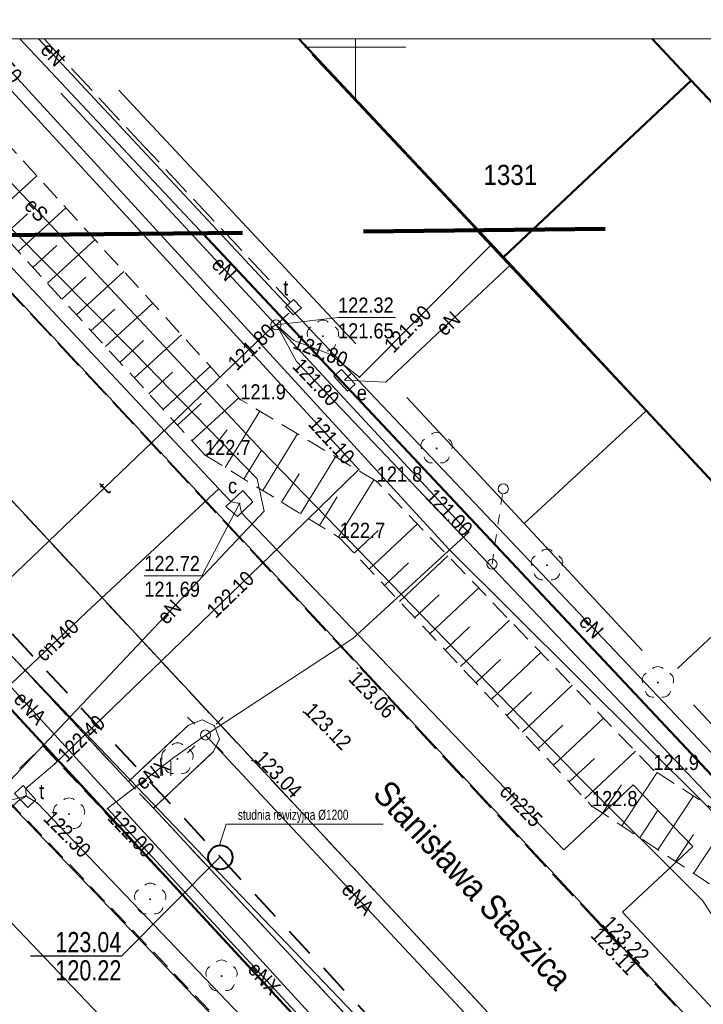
# Model space of a CAD drawing. Extents: x 6439600 to 6443631, y 5654340 to 5654937.
# Tile 18 of 54: x 6440883 to 6440917, y 5654523 to 5654571. Entities that reach past the tile are written whole.
import ezdxf
from ezdxf.enums import TextEntityAlignment as Align

# ---------------------------------------------------------------- set-up
doc = ezdxf.new("R2010")
doc.units = 0
doc.header["$MEASUREMENT"] = 0
for name, pattern in [('1.0_0.5', [1.5, 1, -0.5]), ('1.5_0.5', [2, 1.5, -0.5]), ('1.5_1.0', [2.5, 1.5, -1]), ('2', [0.9, 0.6, -0.3]), ('219-500', [0]), ('PRZER3-1', [4, 3, -1]), ('supp_500', [1, 0.5, -0.5])]:
    doc.linetypes.add(name, pattern=pattern)
doc.layers.get('0').update_dxf_attribs({"color": 2, "linetype": 'CONTINUOUS', "lineweight": 5})
for name, color, linetype, lineweight in [('!kanalizacja deszczowa', 24, '1.5_1.0', 40), ('!opisy', 7, 'CONTINUOUS', 18), ('!studnie', 24, 'CONTINUOUS', 40), ('z - kartowanie', 2, 'CONTINUOUS', 5), ('z - MPZT', 121, 'PRZER3-1', 18)]:
    doc.layers.add(name, color=color, linetype=linetype, lineweight=lineweight)
for name, color, linetype in [('000 Inne (niezydentyfikowane)', 7, 'CONTINUOUS'), ('218-kontur użytku gruntowego', 7, 'CONTINUOUS'), ('219-działka ewidencyjna', 7, 'CONTINUOUS'), ('312-budynek ewidencyjny', 7, 'CONTINUOUS'), ('312-oznaczenie budynku ewidencyjnego', 7, 'CONTINUOUS'), ('994-Nazwa ulicy', 7, 'CONTINUOUS'), ('chodnik', 7, 'CONTINUOUS'), ('drzewo liściaste', 7, 'CONTINUOUS'), ('jezdnia', 7, 'CONTINUOUS'), ('komora podziemna', 7, 'CONTINUOUS'), ('krawężnik', 7, 'CONTINUOUS'), ('latarnia', 7, 'CONTINUOUS'), ('Linie_odn', 7, 'CONTINUOUS'), ('obudowa ochronna przewodu', 7, 'CONTINUOUS'), ('ogrodzenie trwałe', 7, 'CONTINUOUS'), ('pikieta naturalna', 7, 'CONTINUOUS'), ('pikieta naturalna-Atr2', 7, 'CONTINUOUS'), ('pikieta sztuczna', 7, 'CONTINUOUS'), ('pikieta sztuczna-Atr2', 7, 'CONTINUOUS'), ('przewód ciepłowniczy', 7, 'CONTINUOUS'), ('przewód ciepłowniczy-Atr1', 7, 'CONTINUOUS'), ('przewód elektroenergetyczny podziemny', 7, 'CONTINUOUS'), ('przewód elektroenergetyczny podziemny-Atr1', 7, 'CONTINUOUS'), ('przewód telekomunikacyjny podziemny', 7, 'CONTINUOUS'), ('przewód telekomunikacyjny podziemny - ob. projektowany', 7, 'CONTINUOUS'), ('przewód telekomunikacyjny podziemny-Atr1', 7, 'CONTINUOUS'), ('przewód wodociągowy', 7, 'CONTINUOUS'), ('przewód wodociągowy-Atr1', 7, 'CONTINUOUS'), ('rzedna', 7, 'CONTINUOUS'), ('rzedna-Atr2', 7, 'CONTINUOUS'), ('rzedna-Atr3', 7, 'CONTINUOUS'), ('skarpa nieumocniona', 7, 'CONTINUOUS'), ('szafa elektroenergetyczna lub kontener', 7, 'CONTINUOUS'), ('szafa elektroenergetyczna lub kontener-Atr17', 7, 'CONTINUOUS'), ('słup przewodów napowietrznych', 7, 'CONTINUOUS'), ('Teksty', 7, 'CONTINUOUS'), ('trawnik', 7, 'CONTINUOUS'), ('właz do komory lub kanału', 7, 'CONTINUOUS'), ('właz do komory lub kanału - ob. projektowany', 7, 'CONTINUOUS'), ('właz do komory lub kanału - ob. projektowany-Atr17', 7, 'CONTINUOUS'), ('właz do komory lub kanału-Atr17', 7, 'CONTINUOUS'), ('Zakres', 7, 'CONTINUOUS')]:
    doc.layers.add(name, color=color, linetype=linetype)
doc.styles.add('MapaZas', font='geodezja.shx', dxfattribs={"width": 0.9})
doc.styles.get("Standard").update_dxf_attribs({"font": 'Working1250', "width": 0.75})
doc.linetypes.add('902-500', pattern='A,3.75,0,[1,ksztalty.shx,S=0.5,R=0,X=0,Y=0],3.75', length=7.5)
doc.linetypes.add('NLZ', pattern='A,3,-1,[35,msgB.shx,S=0.008,R=0,X=-0.5,Y=0],3', length=7)

# ---------------------------------------------------------------- blocks, each defined once
blk = doc.blocks.new('PW01')
at = {"linetype": 'Continuous', "lineweight": 13}
h = blk.add_hatch(color=0, dxfattribs=at)
edge = h.paths.add_edge_path()
edge.add_arc((0, 0), 0.045, 0, 360)
blk = doc.blocks.new('SM05')
at = {"color": 0, "linetype": 'Continuous', "lineweight": 13}
blk.add_circle((0, 0), 0.25, dxfattribs=at)
blk = doc.blocks.new('OP021')
at = {"linetype": 'Continuous', "lineweight": 13}
h = blk.add_hatch(color=0, dxfattribs=at)
edge = h.paths.add_edge_path()
edge.add_arc((0, 0), 0.05, 0, 360)
at = {"color": 0, "linetype": 'Continuous', "lineweight": 13}
for centre, start, end in [((0, 0.4), 49.272, 130.728), ((-0.38, 0.124), 121.308, 202.548), ((0.38, 0.124), 337.452, 58.692), ((-0.235, -0.324), 193.221, 274.871), ((0.235, -0.324), 265.129, 346.779)]:
    blk.add_arc(centre, 0.4, start, end, dxfattribs=at)
blk = doc.blocks.new('TU04')
at = {"color": 0, "linetype": 'Continuous', "lineweight": 13}
for p, q in [((0, 0), (0, 0.75)), ((0.5, 0), (0.5, 0.75))]:
    blk.add_line(p, q, dxfattribs=at)
blk = doc.blocks.new('SM01')
at = {"color": 0, "linetype": 'Continuous', "lineweight": 13}
for p, q in [((-0.53, 0.531), (-0.883, 0.884)), ((0.531, 0.531), (0.884, 0.884)), ((-0.53, -0.53), (-0.883, -0.883)), ((0.531, -0.53), (0.884, -0.883))]:
    blk.add_line(p, q, dxfattribs=at)
blk.add_circle((0, 0), 0.25, dxfattribs=at)
blk = doc.blocks.new('US15')
at = {"color": 0, "linetype": 'Continuous', "lineweight": 13}
blk.add_circle((0, 0), 0.25, dxfattribs=at)
blk = doc.blocks.new('US18')
at = {"color": 0, "linetype": 'Continuous', "lineweight": 13}
for p, q in [((-0.5, -0.25), (-0.5, 0.25)), ((-0.5, 0.25), (0.5, 0.25)), ((0.5, -0.25), (0.5, 0.25)), ((-0.5, -0.25), (0.5, -0.25))]:
    blk.add_line(p, q, dxfattribs=at)

msp = doc.modelspace()

# ---------------------------------------------------------------- linework, layer by layer
at = {"layer": '!kanalizacja deszczowa'}
msp.add_lwpolyline([(6440864.685, 5654560.493), (6440865.933, 5654559.191), (6440893.301, 5654529.818), (6440925.17, 5654495.598), (6440970.84, 5654446.706), (6440992.241, 5654423.856)], dxfattribs=at)
at = {"layer": '!opisy', "color": 24}
msp.add_lwpolyline([(6440901.387, 5654531.454), (6440893.587, 5654531.454), (6440893.266, 5654530.417)], dxfattribs=at)
at = {"layer": '!studnie'}
msp.add_circle((6440893.301, 5654529.818), 0.6, dxfattribs=at)
at = {"color": 0, "lineweight": 13}
msp.add_line((6440900, 5654567.516), (6440900, 5654570.427), dxfattribs=at)
msp.add_line((6440900, 5654567.516), (6440900, 5654570.427), dxfattribs=at)
at = {"color": 0}
msp.add_line((6440897.5, 5654570.016), (6440902.5, 5654570.016), dxfattribs=at)
msp.add_line((6440897.5, 5654570.016), (6440902.5, 5654570.016), dxfattribs=at)
at = {"color": 0, "linetype": 'Continuous'}
msp.add_lwpolyline([(6440774.191, 5654606.899), (6440976.424, 5654606.899), (6440976.424, 5654570.427), (6440774.191, 5654570.427)], close=True, dxfattribs=at)
at = {"layer": '000 Inne (niezydentyfikowane)', "color": 0, "linetype": 'Continuous', "lineweight": 13, "flags": 128}
for points in [[(6440881.82, 5654561.456), (6440884.2, 5654563.626)], [(6440883.27, 5654559.876), (6440885.64, 5654562.046)], [(6440882.55, 5654560.666), (6440883.73, 5654561.746)], [(6440884, 5654559.086), (6440885.18, 5654560.166)], [(6440884.72, 5654558.296), (6440887.08, 5654560.456)], [(6440885.44, 5654557.516), (6440886.62, 5654558.596)], [(6440886.16, 5654556.726), (6440888.51, 5654558.886)], [(6440887.6, 5654555.156), (6440889.95, 5654557.306)], [(6440886.88, 5654555.946), (6440888.06, 5654557.016)], [(6440889.03, 5654553.596), (6440891.37, 5654555.746)], [(6440888.32, 5654554.376), (6440889.49, 5654555.456)], [(6440890.46, 5654552.036), (6440892.8, 5654554.176)], [(6440889.75, 5654552.816), (6440890.92, 5654553.886)], [(6440891.18, 5654551.256), (6440892.34, 5654552.326)], [(6440891.89, 5654550.486), (6440894.22, 5654552.616)], [(6440893.54, 5654549.156), (6440895.26, 5654551.946)], [(6440892.62, 5654549.726), (6440893.63, 5654551.026)], [(6440895.41, 5654548.016), (6440897.13, 5654550.826)], [(6440894.47, 5654548.586), (6440895.33, 5654549.986)], [(6440897.28, 5654546.856), (6440899.02, 5654549.686)], [(6440896.34, 5654547.436), (6440897.21, 5654548.846)], [(6440899.16, 5654545.696), (6440900.91, 5654548.546)], [(6440898.22, 5654546.286), (6440899.09, 5654547.696)], [(6440900.69, 5654544.106), (6440903.08, 5654546.356)], [(6440899.94, 5654544.906), (6440901.13, 5654546.026)], [(6440901.44, 5654543.306), (6440902.64, 5654544.436)], [(6440902.19, 5654542.506), (6440904.59, 5654544.776)], [(6440903.7, 5654540.906), (6440906.12, 5654543.186)], [(6440902.94, 5654541.706), (6440904.15, 5654542.846)], [(6440905.22, 5654539.286), (6440907.65, 5654541.586)], [(6440904.46, 5654540.096), (6440905.67, 5654541.246)], [(6440906.75, 5654537.666), (6440909.2, 5654539.976)], [(6440905.98, 5654538.476), (6440907.2, 5654539.626)], [(6440907.51, 5654536.846), (6440908.74, 5654538.006)], [(6440908.29, 5654536.026), (6440910.75, 5654538.356)], [(6440909.83, 5654534.386), (6440912.32, 5654536.716)], [(6440909.06, 5654535.206), (6440910.3, 5654536.376)], [(6440911.39, 5654532.726), (6440913.9, 5654535.076)], [(6440910.61, 5654533.556), (6440911.86, 5654534.726)], [(6440913.22, 5654531.376), (6440914.97, 5654534.026)], [(6440912.27, 5654532.006), (6440913.21, 5654533.416)], [(6440915, 5654530.196), (6440916.77, 5654532.866)], [(6440914.12, 5654530.786), (6440914.99, 5654532.116)], [(6440916.78, 5654529.016), (6440918.55, 5654531.696)], [(6440915.89, 5654529.606), (6440916.78, 5654530.946)]]:
    msp.add_lwpolyline(points, dxfattribs=at)
at = {"layer": '218-kontur użytku gruntowego', "color": 0, "linetype": 'Continuous', "lineweight": 13}
for points in [[(6440883.346, 5654570.427), (6440907.64, 5654544.566)], [(6440907.64, 5654544.566), (6440883.346, 5654570.427)]]:
    msp.add_lwpolyline(points, dxfattribs=at)
at = {"layer": '218-kontur użytku gruntowego', "color": 0, "linetype": 'Continuous', "lineweight": 13, "flags": 128}
for points in [[(6440907.64, 5654544.566), (6440947.07, 5654502.606)], [(6440947.07, 5654502.606), (6440907.64, 5654544.566)], [(6440951.87, 5654460.236), (6440876.47, 5654539.146)], [(6440876.47, 5654539.146), (6440951.87, 5654460.236)], [(6440903.35, 5654505.146), (6440873.56, 5654536.396)], [(6440873.56, 5654536.396), (6440903.35, 5654505.146)]]:
    msp.add_lwpolyline(points, dxfattribs=at)
at = {"layer": '219-działka ewidencyjna', "color": 0, "linetype": '219-500', "lineweight": 13}
msp.add_lwpolyline([(6440947.07, 5654502.606), (6440883.35, 5654570.427)], dxfattribs=at)
at = {"layer": '219-działka ewidencyjna', "color": 0, "linetype": '219-500', "lineweight": 13, "flags": 128}
for points in [[(6440881.38, 5654541.426), (6440979.07, 5654439.386)], [(6440876.47, 5654539.146), (6440951.87, 5654460.236)], [(6440903.35, 5654505.146), (6440873.56, 5654536.396)]]:
    msp.add_lwpolyline(points, dxfattribs=at)
at = {"layer": '312-budynek ewidencyjny', "color": 0, "linetype": 'Continuous', "lineweight": 50}
for points in [[(6440907.35, 5654559.586), (6440897.188, 5654570.427)], [(6440914.724, 5654570.427), (6440916.66, 5654568.356)]]:
    msp.add_lwpolyline(points, dxfattribs=at)
at = {"layer": '312-budynek ewidencyjny', "color": 0, "linetype": 'Continuous', "lineweight": 50, "flags": 128}
for points in [[(6440907.35, 5654559.586), (6440916.66, 5654568.356)], [(6440916.66, 5654568.356), (6440907.35, 5654559.586)], [(6440916.66, 5654568.356), (6440921.61, 5654563.116)], [(6440921.52, 5654544.366), (6440907.35, 5654559.586)]]:
    msp.add_lwpolyline(points, dxfattribs=at)
at = {"layer": 'chodnik', "color": 0, "linetype": '1.0_0.5', "lineweight": 13}
for p, q in [((6440888.74, 5654533.576), (6440872.96, 5654550.526)), ((6440882.25, 5654533.186), (6440884.5, 5654535.336)), ((6440884.5, 5654535.336), (6440905.1, 5654513.286)), ((6440889.98, 5654532.256), (6440888.74, 5654533.576)), ((6440902.69, 5654518.596), (6440889.98, 5654532.256))]:
    msp.add_line(p, q, dxfattribs=at)
at = {"layer": 'chodnik', "color": 0, "linetype": '1.0_0.5', "lineweight": 13, "flags": 128}
msp.add_lwpolyline([(6440889.01, 5654498.506), (6440890.36, 5654497.036), (6440890.4, 5654495.776), (6440876.1, 5654482.146), (6440875.19, 5654482.456), (6440874.79, 5654482.816), (6440874.27, 5654482.576), (6440873.35, 5654483.556), (6440871.49, 5654481.786), (6440872.88, 5654480.326), (6440872.86, 5654479.066), (6440860.56, 5654467.316), (6440859.65, 5654466.626), (6440858.71, 5654466.276), (6440857.73, 5654466.256), (6440856.75, 5654466.546), (6440856.05, 5654467.086), (6440854.56, 5654465.716), (6440855.82, 5654464.746), (6440857.3, 5654464.246), (6440858.86, 5654464.256), (6440860.36, 5654464.696), (6440861.68, 5654465.546), (6440896.46, 5654498.806), (6440896.69, 5654500.056), (6440893.7, 5654503.156), (6440901.85, 5654510.786), (6440903.84, 5654508.686), (6440905.26, 5654508.126), (6440905.94, 5654508.306), (6440906.79, 5654508.546), (6440908.09, 5654509.836), (6440908.19, 5654509.986), (6440905.1, 5654513.286), (6440900.59, 5654514.046), (6440882.25, 5654533.186), (6440878.06, 5654529.166), (6440875.67, 5654526.886), (6440873.3, 5654524.966), (6440844.22, 5654497.196), (6440845.37, 5654495.966), (6440845.69, 5654495.656), (6440849.44, 5654499.186), (6440849.8, 5654500.526), (6440874.4, 5654523.976), (6440876.68, 5654525.796), (6440880.95, 5654521.306), (6440881.01, 5654520.346), (6440877.95, 5654517.366), (6440879.74, 5654515.486), (6440882.8, 5654518.476), (6440883.75, 5654518.386), (6440893.21, 5654508.486), (6440889.65, 5654505.066), (6440887.38, 5654502.896), (6440888.64, 5654501.536), (6440887.36, 5654500.286)], close=True, dxfattribs=at)
at = {"layer": 'jezdnia', "color": 0, "linetype": '1.5_0.5', "lineweight": 13}
for points in [[(6440861.609, 5654570.427), (6440863.69, 5654568.196), (6440871.93, 5654559.186), (6440876.06, 5654554.806), (6440879.48, 5654551.236), (6440906.8, 5654521.876), (6440923.44, 5654503.956), (6440929.76, 5654497.026), (6440946.76, 5654478.746), (6440952.95, 5654472.326), (6440964.82, 5654459.366), (6440983.59, 5654439.426), (6440986.02, 5654436.826), (6440986.68, 5654436.116), (6440989.64, 5654432.796), (6440998.11, 5654423.456), (6441004.18, 5654417.086), (6441016.644, 5654403.694)], [(6441026.268, 5654403.694), (6441014.05, 5654416.826), (6441013.69, 5654417.256), (6440979.44, 5654453.976), (6440979.03, 5654454.426), (6440957.47, 5654477.596), (6440948.41, 5654487.576), (6440937.72, 5654499.056), (6440912.17, 5654526.426), (6440871.169, 5654570.427)]]:
    msp.add_lwpolyline(points, dxfattribs=at)
at = {"layer": 'krawężnik', "color": 0, "linetype": 'Continuous', "lineweight": 13}
msp.add_lwpolyline([(6440948.99, 5654486.946), (6440948.41, 5654487.576), (6440937.72, 5654499.056), (6440912.19, 5654526.476), (6440871.184, 5654570.427)], dxfattribs=at)
at = {"layer": 'krawężnik', "color": 0, "linetype": 'Continuous', "lineweight": 13, "flags": 128}
for points in [[(6440876.06, 5654554.806), (6440879.48, 5654551.236), (6440906.8, 5654521.876)], [(6440872.96, 5654550.526), (6440888.74, 5654533.576), (6440891.72, 5654536.376), (6440892.39, 5654536.646), (6440893.01, 5654536.346), (6440893.25, 5654535.686), (6440892.96, 5654535.066), (6440889.98, 5654532.256), (6440902.69, 5654518.596), (6440905.79, 5654521.516), (6440906.44, 5654521.726), (6440907.07, 5654521.476)]]:
    msp.add_lwpolyline(points, dxfattribs=at)
at = {"layer": 'Linie_odn', "color": 24}
msp.add_lwpolyline([(6440893.293, 5654529.833), (6440888.387, 5654524.91), (6440883.887, 5654524.91)], dxfattribs=at)
at = {"layer": 'obudowa ochronna przewodu', "color": 0, "linetype": 'Continuous', "lineweight": 35, "flags": 128}
msp.add_lwpolyline([(6440885.09, 5654534.456), (6440896.25, 5654545.236)], dxfattribs=at)
at = {"layer": 'ogrodzenie trwałe', "color": 0, "linetype": '902-500', "lineweight": 35, "flags": 128}
for points in [[(6440900.03, 5654555.286), (6440888.26, 5654567.886)], [(6440902.55, 5654552.636), (6440908.37, 5654546.376), (6440914.23, 5654540.086)], [(6440908.37, 5654546.376), (6440914.42, 5654551.956)], [(6440921.53, 5654544.356), (6440915.98, 5654539.186)], [(6440928.45, 5654524.946), (6440922.59, 5654531.156), (6440916.77, 5654537.376)]]:
    msp.add_lwpolyline(points, dxfattribs=at)
at = {"layer": 'przewód ciepłowniczy', "color": 0, "linetype": 'Continuous', "lineweight": 13}
msp.add_lwpolyline([(6440893.22, 5654548.096), (6440872.303, 5654570.427)], dxfattribs=at)
at = {"layer": 'przewód ciepłowniczy', "color": 0, "linetype": 'Continuous', "lineweight": 13, "flags": 128}
for points in [[(6440879.89, 5654535.566), (6440886.64, 5654541.956), (6440893.22, 5654548.096)], [(6440894.25, 5654547.376), (6440893.83, 5654547.456), (6440893.22, 5654548.096)], [(6440894.25, 5654547.376), (6440894.35, 5654546.906), (6440910.35, 5654530.186), (6440913.78, 5654533.406), (6440916.75, 5654530.356), (6440913.25, 5654527.096), (6440928.7, 5654510.566)]]:
    msp.add_lwpolyline(points, dxfattribs=at)
at = {"layer": 'przewód elektroenergetyczny podziemny', "color": 0, "linetype": 'Continuous', "lineweight": 13}
for points in [[(6440876.215, 5654570.427), (6440895.33, 5654550.036), (6440910.92, 5654533.966), (6440917.24, 5654527.666), (6440918.53, 5654525.636), (6440937.69, 5654504.946), (6440958.83, 5654482.796), (6440965.45, 5654475.616)], [(6440899.81, 5654553.836), (6440895.93, 5654557.936), (6440884.28, 5654570.427)]]:
    msp.add_lwpolyline(points, dxfattribs=at)
at = {"layer": 'przewód elektroenergetyczny podziemny', "color": 0, "linetype": 'Continuous', "lineweight": 13, "flags": 128}
for points in [[(6440892.56, 5654535.886), (6440899.88, 5654540.676), (6440905.62, 5654545.936), (6440885.39, 5654567.736)], [(6440882.31, 5654533.046), (6440895.48, 5654546.986), (6440895.12, 5654548.596), (6440889.03, 5654554.856), (6440880.88, 5654563.056)], [(6440907.69, 5654559.216), (6440901.51, 5654553.396), (6440899.46, 5654553.486)], [(6440864.08, 5654558.746), (6440875.61, 5654546.236), (6440894.16, 5654525.976), (6440908.4, 5654510.406)], [(6440899.81, 5654553.836), (6440899.46, 5654553.486)], [(6440927.98, 5654523.126), (6440928.48, 5654523.556), (6440915.31, 5654537.496), (6440899.81, 5654553.836)], [(6440887.7, 5654532.236), (6440890.99, 5654534.776), (6440892.56, 5654535.886)], [(6440892.56, 5654535.886), (6440907.7, 5654519.656), (6440907.79, 5654519.456)], [(6440903.26, 5654515.396), (6440887.7, 5654532.236)]]:
    msp.add_lwpolyline(points, dxfattribs=at)
at = {"layer": 'przewód telekomunikacyjny podziemny', "color": 0, "linetype": 'Continuous', "lineweight": 13}
msp.add_lwpolyline([(6440880.549, 5654570.427), (6440900.17, 5654549.056), (6440896.25, 5654545.236), (6440885.09, 5654534.456), (6440883.64, 5654533.236), (6440883.66, 5654532.856)], dxfattribs=at)
at = {"layer": 'przewód telekomunikacyjny podziemny', "color": 0, "linetype": 'Continuous', "lineweight": 13, "flags": 128}
for points in [[(6440896.06, 5654556.236), (6440896.31, 5654556.026), (6440896.94, 5654555.466), (6440898.73, 5654554.776), (6440900.2, 5654553.636), (6440906.76, 5654560.216)], [(6440874, 5654520.536), (6440871.38, 5654523.866), (6440867.83, 5654528.466), (6440867.64, 5654528.646), (6440867.78, 5654528.786), (6440879.2, 5654540.156), (6440895.87, 5654556.126), (6440896.06, 5654556.236)], [(6440896.06, 5654556.236), (6440896.21, 5654556.046), (6440897.08, 5654554.416), (6440913.81, 5654536.796), (6440927.32, 5654522.546), (6440929.66, 5654520.276), (6440943.37, 5654505.936), (6440943.23, 5654503.776), (6440943.88, 5654503.016), (6440944.06, 5654502.846), (6440944.21, 5654502.616), (6440957.71, 5654488.276), (6440976.44, 5654467.856), (6440976.62, 5654467.666), (6440976.45, 5654467.536), (6440972.18, 5654463.356), (6440959.74, 5654452.156), (6440958.91, 5654451.266), (6440959.15, 5654450.506), (6440959.47, 5654450.506)], [(6440868.68, 5654518.066), (6440869.03, 5654518.606), (6440883.25, 5654532.606), (6440883.66, 5654532.856)], [(6440883.66, 5654532.856), (6440884.22, 5654532.506), (6440911.32, 5654504.166), (6440942.97, 5654471.056), (6440943.53, 5654470.676)]]:
    msp.add_lwpolyline(points, dxfattribs=at)
at = {"layer": 'przewód telekomunikacyjny podziemny - ob. projektowany', "color": 0, "linetype": '1.5_0.5', "lineweight": 13}
msp.add_lwpolyline([(6440884.552, 5654570.427), (6440889.23, 5654565.396), (6440896.78, 5654557.346)], dxfattribs=at)
at = {"layer": 'przewód telekomunikacyjny podziemny - ob. projektowany', "color": 0, "linetype": '1.5_0.5', "lineweight": 13, "flags": 128}
msp.add_lwpolyline([(6440896.7, 5654556.816), (6440896.11, 5654556.246)], dxfattribs=at)
at = {"layer": 'przewód wodociągowy', "color": 0, "linetype": 'Continuous', "lineweight": 13}
msp.add_lwpolyline([(6440929.9, 5654519.336), (6440917.42, 5654532.396), (6440904.64, 5654545.106), (6440881.41, 5654570.427)], dxfattribs=at)
at = {"layer": 'rzedna-Atr2', "color": 0, "lineweight": 13, "flags": 128}
for points in [[(6440896.06, 5654556.236), (6440899.14, 5654556.606), (6440901.994, 5654556.606)], [(6440894.25, 5654547.376), (6440892.38, 5654543.786), (6440889.526, 5654543.786)], [(6440883.62, 5654532.846), (6440881.4, 5654532.236), (6440878.546, 5654532.236)]]:
    msp.add_lwpolyline(points, dxfattribs=at)
at = {"layer": 'skarpa nieumocniona', "color": 0, "linetype": '1.0_0.5', "lineweight": 13}
for points in [[(6440873.591, 5654570.427), (6440892.54, 5654549.776), (6440899.22, 5654545.666), (6440911.74, 5654532.356)], [(6440873.591, 5654570.427), (6440892.54, 5654549.776), (6440899.22, 5654545.666), (6440911.74, 5654532.356)], [(6440911.74, 5654532.356), (6440927.78, 5654521.746), (6440923.36, 5654528.576), (6440914.79, 5654534.146), (6440901.06, 5654548.456), (6440894.29, 5654552.536), (6440878.009, 5654570.427)], [(6440911.74, 5654532.356), (6440927.78, 5654521.746), (6440923.36, 5654528.576), (6440914.79, 5654534.146), (6440901.06, 5654548.456), (6440894.29, 5654552.536), (6440878.009, 5654570.427)]]:
    msp.add_lwpolyline(points, dxfattribs=at)
at = {"layer": 'słup przewodów napowietrznych', "color": 0, "linetype": 'supp_500', "lineweight": 13, "flags": 128}
msp.add_lwpolyline([(6440906.78, 5654544.356), (6440907.34, 5654548.106)], dxfattribs=at)
at = {"layer": 'trawnik', "color": 0, "linetype": '1.0_0.5', "lineweight": 13, "flags": 128}
msp.add_lwpolyline([(6440889.98, 5654532.256), (6440892.96, 5654535.066), (6440893.25, 5654535.686), (6440893.01, 5654536.346), (6440892.39, 5654536.646), (6440891.72, 5654536.376), (6440888.74, 5654533.576)], close=True, dxfattribs=at)
at = {"layer": 'właz do komory lub kanału', "color": 0, "linetype": 'Continuous', "lineweight": 13, "flags": 128}
for points in [[(6440893.57, 5654547.216), (6440894.42, 5654548.016), (6440894.92, 5654547.456), (6440894.15, 5654546.726)], [(6440883.51, 5654533.386), (6440884.15, 5654532.676), (6440883.74, 5654532.296), (6440883.08, 5654532.976)]]:
    msp.add_lwpolyline(points, close=True, dxfattribs=at)
at = {"layer": 'właz do komory lub kanału - ob. projektowany', "color": 0, "linetype": 'Continuous', "lineweight": 13, "flags": 128}
msp.add_lwpolyline([(6440896.92, 5654556.726), (6440896.53, 5654557.136), (6440896.93, 5654557.496), (6440897.32, 5654557.086)], close=True, dxfattribs=at)
at = {"layer": 'z - MPZT', "color": 0, "linetype": 'Continuous', "lineweight": 18}
msp.add_line((6440950.058, 5654514.011), (6440897.858, 5654569.63), dxfattribs=at)
at = {"layer": 'z - MPZT', "color": 0, "linetype": 'Continuous', "lineweight": 50}
for points in [[(6440892.41, 5654560.784), (6440947.07, 5654502.606), (6440960.56, 5654487.816), (6441010.281, 5654435.143), (6441020.769, 5654424.031)], [(6440987.32, 5654423.826), (6440984.25, 5654427.166), (6440975.96, 5654436.496), (6440869.606, 5654551.532), (6440862.895, 5654560.298)]]:
    msp.add_lwpolyline(points, dxfattribs=at)
at = {"layer": 'z - MPZT', "color": 0, "linetype": 'NLZ', "lineweight": 35}
msp.add_lwpolyline([(6440967.547, 5654494.995), (6440954.409, 5654509.4), (6440905.998, 5654560.926)], dxfattribs=at)
at = {"layer": 'Zakres', "color": 221, "linetype": '2', "lineweight": 140, "ltscale": 20, "flags": 128}
msp.add_lwpolyline([(6441020.39, 5654562.126), (6440805.9, 5654559.876), (6440806.46, 5654422.716), (6441021.62, 5654424.036)], close=True, dxfattribs=at)

# ---------------------------------------------------------------- block references
at = {"layer": 'drzewo liściaste', "color": 0, "linetype": 'Continuous', "lineweight": 13}
for p in [(6440891.17, 5654534.696), (6440885.79, 5654531.966), (6440889.82, 5654527.736), (6440893.36, 5654523.926)]:
    msp.add_blockref('OP021', p, dxfattribs=at)
at = {"layer": 'komora podziemna', "color": 0, "linetype": 'Continuous', "lineweight": 13}
msp.add_blockref('US15', (6440896.06, 5654556.236), dxfattribs=at)
at = {"layer": 'latarnia', "color": 0, "linetype": 'Continuous', "lineweight": 13}
msp.add_blockref('SM01', (6440892.56, 5654535.886), dxfattribs=at)
at = {"layer": 'pikieta naturalna', "color": 0, "linetype": 'Continuous', "lineweight": 13}
for p in [(6440894.29, 5654552.536), (6440892.54, 5654549.776), (6440901.06, 5654548.456), (6440899.22, 5654545.666), (6440914.79, 5654534.146), (6440911.74, 5654532.356)]:
    msp.add_blockref('PW01', p, dxfattribs=at)
at = {"layer": 'pikieta sztuczna', "color": 0, "linetype": 'Continuous', "lineweight": 13}
for p in [(6440900.1, 5654539.196), (6440897.42, 5654537.026), (6440894.88, 5654534.616), (6440912.17, 5654526.426), (6440912.19, 5654526.476)]:
    msp.add_blockref('PW01', p, dxfattribs=at)
at = {"layer": 'rzedna', "color": 0, "linetype": 'Continuous', "lineweight": 13}
for p in [(6440895.87, 5654556.126), (6440896.06, 5654556.236), (6440896.21, 5654556.046), (6440896.31, 5654556.026), (6440900.2, 5654553.636), (6440900.17, 5654549.056), (6440894.25, 5654547.376), (6440905.62, 5654545.936), (6440896.25, 5654545.236), (6440885.09, 5654534.456), (6440883.62, 5654532.846), (6440884.22, 5654532.506), (6440887.7, 5654532.236)]:
    msp.add_blockref('PW01', p, dxfattribs=at)
at = {"layer": 'szafa elektroenergetyczna lub kontener', "color": 0, "linetype": 'Continuous', "lineweight": 13, "rotation": 312.579}
msp.add_blockref('US18', (6440899.46, 5654553.486), dxfattribs=at)
at = {"layer": 'słup przewodów napowietrznych', "color": 0, "linetype": 'Continuous', "lineweight": 13}
for p in [(6440907.34, 5654548.106), (6440906.78, 5654544.356)]:
    msp.add_blockref('SM05', p, dxfattribs=at)
at = {"layer": 'trawnik', "color": 0, "linetype": 'Continuous', "lineweight": 13}
msp.add_blockref('TU04', (6440890.339, 5654533.855), dxfattribs=at)
at = {"layer": 'z - kartowanie', "color": 0, "linetype": 'Continuous', "lineweight": 13}
for p in [(6440898.391, 5654555.674), (6440904.03, 5654550.106), (6440909.506, 5654544.309), (6440915.012, 5654538.482)]:
    msp.add_blockref('OP021', p, dxfattribs=at)

# ---------------------------------------------------------------- texts
at = {"layer": '!opisy', "color": 24, "insert": (6440894.166, 5654532.177), "char_height": 0.5, "width": 7.1, "attachment_point": 1}
msp.add_mtext('studnia rewizyjna %%C1200', dxfattribs=at)
at = {"layer": '312-oznaczenie budynku ewidencyjnego', "color": 0, "linetype": 'Continuous', "lineweight": 13, "style": 'MapaZas', "width": 0.9}
msp.add_text('1331', height=1, dxfattribs=at).set_placement((6440907.69, 5654563.676), align=Align.MIDDLE_CENTER)
at = {"layer": '994-Nazwa ulicy', "color": 0, "linetype": 'Continuous', "lineweight": 13, "style": 'MapaZas', "width": 0.9}
msp.add_text('Stanisława Staszica', height=1.25, rotation=313.15, dxfattribs=at).set_placement((6440905.833, 5654528.444), align=Align.MIDDLE_CENTER)
at = {"layer": 'pikieta naturalna-Atr2', "color": 0, "lineweight": 13, "style": 'MapaZas', "width": 0.9}
for s, p in [('121.9', (6440894.29, 5654552.536)), ('122.7', (6440892.54, 5654549.776)), ('121.8', (6440901.06, 5654548.456)), ('122.7', (6440899.22, 5654545.666)), ('121.9', (6440914.79, 5654534.146)), ('122.8', (6440911.74, 5654532.356))]:
    msp.add_text(s, height=0.75, dxfattribs=at).set_placement(p)
at = {"layer": 'pikieta sztuczna-Atr2', "color": 0, "lineweight": 13, "style": 'MapaZas', "width": 0.9}
for s, rotation, p in [('123.06', 314.094, (6440899.61, 5654538.626)), ('123.12', 314.853, (6440897.4, 5654537.036)), ('123.04', 314.32, (6440894.95, 5654534.666)), ('123.22', 313.943, (6440912.19, 5654526.476))]:
    msp.add_text(s, height=0.75, rotation=rotation, dxfattribs=at).set_placement(p)
msp.add_text('123.11', height=0.75, rotation=313.63, dxfattribs=at).set_placement((6440912.17, 5654526.426), align=Align.TOP_LEFT)
at = {"layer": 'przewód ciepłowniczy-Atr1', "color": 0, "lineweight": 13, "style": 'MapaZas', "width": 0.9}
for s, rotation, p in [('cn140', 43.43, (6440885.2, 5654540.596)), ('cn225', 314.239, (6440908.23, 5654532.396))]:
    msp.add_text(s, height=0.75, rotation=rotation, dxfattribs=at).set_placement(p, align=Align.MIDDLE_CENTER)
at = {"layer": 'przewód elektroenergetyczny podziemny-Atr1', "color": 0, "lineweight": 13, "style": 'MapaZas', "width": 0.9}
for s, rotation, p in [('eN', 313.004, (6440884.992, 5654569.664)), ('eS', 313.15, (6440884.17, 5654561.946)), ('eN', 312.86, (6440893.48, 5654559.016)), ('eN', 43.282, (6440904.6, 5654556.306)), ('eN', 46.627, (6440890.76, 5654541.996)), ('eN', 313.489, (6440911.71, 5654541.286)), ('eNA', 312.48, (6440883.86, 5654537.226)), ('eNX', 37.67, (6440889.93, 5654533.956)), ('eNA', 313.009, (6440900.13, 5654527.776)), ('eNX', 312.738, (6440895.48, 5654523.816))]:
    msp.add_text(s, height=0.75, rotation=rotation, dxfattribs=at).set_placement(p, align=Align.MIDDLE_CENTER)
at = {"layer": 'przewód telekomunikacyjny podziemny-Atr1', "color": 0, "lineweight": 13, "style": 'MapaZas', "width": 0.9}
msp.add_text('t', height=0.75, rotation=43.772, dxfattribs=at).set_placement((6440887.54, 5654548.146), align=Align.MIDDLE_CENTER)
at = {"layer": 'przewód wodociągowy-Atr1', "color": 0, "lineweight": 13, "style": 'MapaZas', "width": 0.9}
msp.add_text('wo250', height=0.75, rotation=312.53, dxfattribs=at).set_placement((6440882.36, 5654569.386), align=Align.MIDDLE_CENTER)
at = {"layer": 'rzedna-Atr2', "color": 0, "lineweight": 13, "style": 'MapaZas', "width": 0.9}
for s, p in [('122.32', (6440899.14, 5654556.614)), ('122.72', (6440889.526, 5654543.793))]:
    msp.add_text(s, height=0.75, dxfattribs=at).set_placement(p, align=Align.BOTTOM_LEFT)
for s, rotation, p in [('121.90', 45.087, (6440901.62, 5654555.056)), ('121.80', 43.843, (6440893.85, 5654554.186)), ('121.80', 338.919, (6440896.99, 5654555.446)), ('121.80', 313.516, (6440897.1, 5654554.396)), ('121.10', 312.56, (6440897.89, 5654551.536)), ('122.10', 44.007, (6440892.8, 5654541.906)), ('122.40', 44.007, (6440885.4, 5654534.756))]:
    msp.add_text(s, height=0.75, rotation=rotation, dxfattribs=at).set_placement(p, align=Align.MIDDLE_LEFT)
msp.add_text('121.00', height=0.75, rotation=313.9, dxfattribs=at).set_placement((6440905.62, 5654545.936), align=Align.MIDDLE_RIGHT)
for s, rotation, p in [('122.30', 314.741, (6440884.47, 5654531.696)), ('122.00', 313.78, (6440887.65, 5654531.736))]:
    msp.add_text(s, height=0.75, rotation=rotation, dxfattribs=at).set_placement(p)
at = {"layer": 'rzedna-Atr3', "color": 0, "lineweight": 13, "style": 'MapaZas', "width": 0.9}
for s, p in [('121.65', (6440899.14, 5654555.338)), ('121.69', (6440889.526, 5654542.518))]:
    msp.add_text(s, height=0.75, dxfattribs=at).set_placement(p, align=Align.BOTTOM_LEFT)
at = {"layer": 'szafa elektroenergetyczna lub kontener-Atr17', "color": 0, "lineweight": 13, "style": 'MapaZas', "width": 0.9}
msp.add_text('e', height=0.75, dxfattribs=at).set_placement((6440900.07, 5654552.866), align=Align.MIDDLE_LEFT)
at = {"layer": 'Teksty', "color": 24, "width": 0.8}
for s, p in [('123.04', (6440888.387, 5654525.11)), ('120.22', (6440888.387, 5654523.71))]:
    msp.add_text(s, height=1, dxfattribs=at).set_placement(p, align=Align.RIGHT)
at = {"layer": 'właz do komory lub kanału - ob. projektowany-Atr17', "color": 0, "lineweight": 13, "style": 'MapaZas', "width": 0.9}
msp.add_text('t', height=0.75, dxfattribs=at).set_placement((6440896.42, 5654557.696))
at = {"layer": 'właz do komory lub kanału-Atr17', "color": 0, "lineweight": 13, "style": 'MapaZas', "width": 0.9}
for s, p in [('c', (6440893.68, 5654547.876)), ('t', (6440884.31, 5654532.706))]:
    msp.add_text(s, height=0.75, dxfattribs=at).set_placement(p)

doc.saveas('drawing.dxf')
